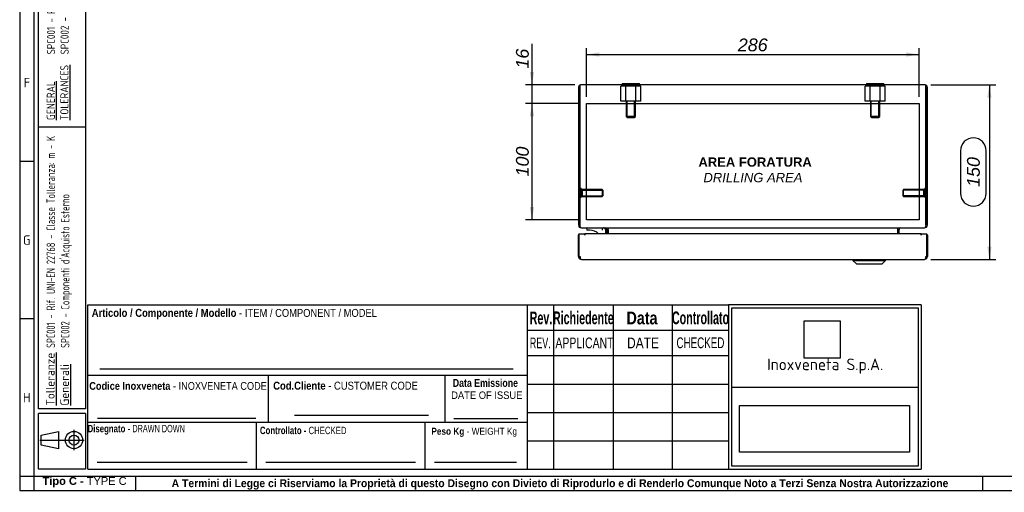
# Model space of a CAD drawing. Extents: x 6 to 412, y 11 to 288.
# Tile 1 of 3: x 6 to 218, y 11 to 112. Entities that reach past the tile are written whole.
import ezdxf
from ezdxf.enums import TextEntityAlignment as Align
from ezdxf.lldxf.tags import DXFTag

# ---------------------------------------------------------------- set-up
doc = ezdxf.new("R2010")
doc.units = 0
doc.layers.get('0').update_dxf_attribs({"linetype": 'CONTINUOUS'})
for name, color, linetype in [('_TRANSLATION', 7, 'CONTINUOUS'), ('AE00417_01', 7, 'CONTINUOUS'), ('AE00907_02', 7, 'CONTINUOUS'), ('C0000000', 7, 'CONTINUOUS'), ('C0000000_04', 7, 'CONTINUOUS'), ('C0000000_05', 7, 'CONTINUOUS'), ('C0000000_29', 7, 'CONTINUOUS'), ('C0000002_93', 7, 'CONTINUOUS'), ('DEFAULT', 7, 'CONTINUOUS'), ('SBAVATURE', 7, 'CONTINUOUS'), ('SERRATURA_CENTR', 7, 'CONTINUOUS')]:
    doc.layers.add(name, color=color, linetype=linetype)
doc.styles.add('SEACAD_ARIAL', font='arial.ttf')
doc.styles.add('SEACAD_ARIAL_NARROW', font='ARIALN.TTF', dxfattribs={"width": 0.8})
doc.styles.add('SEACAD_ARIALB', font='arialbd.ttf', dxfattribs={"width": 0.9})
doc.styles.add('SEACAD_ARIALI', font='ariali.ttf')
doc.styles.add('SEACAD_SOLID_EDGE_ANSI', font='seans.ttf', dxfattribs={"width": 0.9})
doc.styles.add('SEACAD_SOLID_EDGE_ANSIB', font='seansbd.ttf', dxfattribs={"width": 0.9})
tags = doc.linetypes.add('CENTER2', pattern=[28.575, 19.05, -3.175, 3.175, -3.175]).pattern_tags.tags
tags[10:11] = [DXFTag(74, 4), DXFTag(75, 0), DXFTag(340, '0'), DXFTag(46, 0.0), DXFTag(50, 0.0), DXFTag(44, 0.0), DXFTag(45, 0.0)]
tags[8:9] = [DXFTag(74, 4), DXFTag(75, 0), DXFTag(340, '0'), DXFTag(46, 0.0), DXFTag(50, 0.0), DXFTag(44, 0.0), DXFTag(45, 0.0)]
tags[6:7] = [DXFTag(74, 4), DXFTag(75, 0), DXFTag(340, '0'), DXFTag(46, 0.0), DXFTag(50, 0.0), DXFTag(44, 0.0), DXFTag(45, 0.0)]
tags[4:5] = [DXFTag(74, 4), DXFTag(75, 0), DXFTag(340, '0'), DXFTag(46, 0.0), DXFTag(50, 0.0), DXFTag(44, 0.0), DXFTag(45, 0.0)]
tags = doc.linetypes.add('HIDDEN2', pattern=[4.7625, 3.175, -1.5875]).pattern_tags.tags
tags[6:7] = [DXFTag(74, 4), DXFTag(75, 0), DXFTag(340, '0'), DXFTag(46, 0.0), DXFTag(50, 0.0), DXFTag(44, 0.0), DXFTag(45, 0.0)]
tags[4:5] = [DXFTag(74, 4), DXFTag(75, 0), DXFTag(340, '0'), DXFTag(46, 0.0), DXFTag(50, 0.0), DXFTag(44, 0.0), DXFTag(45, 0.0)]
doc.dimstyles.new('ISO', dxfattribs={"dimtxt": 2.75, "dimasz": 2.75, "dimexe": 1.375, "dimexo": 1.375, "dimgap": 0.6875, "dimtad": 1, "dimdec": 1, "dimlfac": 4, "dimtxsty": 'SEACAD_ARIAL', "dimsah": 1, "dimcen": 1.375, "dimadec": 1, "dimazin": 3, "dimtfac": 0.7, "dimtdec": 3, "dimtmove": 0, "dimatfit": 3, "dimtolj": 1})
picture_1 = doc.add_image_def('image1.jpg', size_in_pixel=(55, 57))
picture_2 = doc.add_image_def('image2.bmp', size_in_pixel=(138, 38))

# ---------------------------------------------------------------- blocks, each defined once
blk = doc.blocks.new('SE3')
at = {"layer": 'AE00417_01', "color": 7, "linetype": 'HIDDEN2'}
for p, q in [((126.88, 75.78), (126.63, 75.78)), ((126.88, 75.78), (126.88, 73.91)), ((127.13, 75.59), (127.13, 74.09)), ((131.45, 75.59), (127.13, 75.59)), ((127.13, 75.44), (131.6, 75.44)), ((127.13, 74.25), (131.6, 74.25)), ((127.13, 74.09), (131.45, 74.09)), ((131.45, 75.59), (131.45, 74.09)), ((131.63, 75.41), (131.45, 75.59)), ((131.45, 74.09), (131.63, 74.28)), ((131.63, 74.28), (131.63, 75.41)), ((196.22, 75.59), (196.03, 75.41)), ((196.03, 75.41), (196.03, 74.28)), ((196.03, 74.28), (196.22, 74.09)), ((200.53, 75.44), (196.07, 75.44)), ((200.53, 74.25), (196.07, 74.25)), ((196.22, 74.09), (196.22, 75.59)), ((200.53, 75.59), (196.22, 75.59)), ((196.22, 74.09), (200.53, 74.09)), ((200.53, 74.09), (200.53, 75.59)), ((200.78, 73.91), (200.78, 75.78)), ((201.03, 75.78), (200.78, 75.78)), ((126.63, 73.91), (126.88, 73.91)), ((200.78, 73.91), (201.03, 73.91))]:
    blk.add_line(p, q, dxfattribs=at)
at = {"layer": 'AE00417_01', "color": 7, "linetype": 'CONTINUOUS'}
for p, q in [((126.63, 75.78), (126.63, 75.78)), ((201.03, 75.78), (201.03, 75.78)), ((126.63, 73.91), (126.63, 73.91)), ((201.03, 73.91), (201.03, 73.91))]:
    blk.add_line(p, q, dxfattribs=at)
at = {"layer": 'AE00417_01', "color": 7, "linetype": 'HIDDEN2'}
for centre, start, end in [((127.01, 75.59), 180, 0), ((127.01, 74.09), 0, 180), ((200.66, 75.59), 180, 0), ((200.66, 74.09), 0, 180)]:
    blk.add_arc(centre, 0.125, start, end, dxfattribs=at)
at = {"layer": 'AE00907_02', "color": 7, "linetype": 'CONTINUOUS'}
for centre, start, end in [((127.88, 96.54), 178.0727, 180), ((127.88, 86.61), 180, 181.9273)]:
    blk.add_arc(centre, 1.25, start, end, dxfattribs=at)
at = {"layer": 'C0000000', "color": 7, "linetype": 'HIDDEN2'}
for p, q in [((136.5, 97.79), (135.42, 97.79)), ((135.42, 94.54), (135.42, 97.79)), ((138.67, 97.79), (136.5, 97.79)), ((136.5, 94.54), (136.5, 97.79)), ((139.75, 97.79), (138.67, 97.79)), ((138.67, 94.54), (138.67, 97.79)), ((139.75, 94.54), (139.75, 97.79)), ((136.5, 94.54), (135.42, 94.54)), ((138.67, 94.54), (136.5, 94.54)), ((136.58, 94.54), (136.58, 91.29)), ((136.78, 91.1), (136.78, 94.54)), ((138.39, 91.1), (138.39, 94.54)), ((138.58, 91.29), (138.58, 94.54)), ((139.75, 94.54), (138.67, 94.54)), ((138.58, 91.29), (136.58, 91.29)), ((136.58, 91.29), (136.83, 91.04)), ((136.83, 91.04), (138.33, 91.04)), ((138.33, 91.04), (138.58, 91.29))]:
    blk.add_line(p, q, dxfattribs=at)
at = {"layer": 'C0000000', "color": 7, "linetype": 'CONTINUOUS'}
for p, q in [((135.71, 98.34), (139.46, 98.34)), ((135.71, 98.34), (135.71, 98.09)), ((139.46, 98.09), (139.46, 98.34)), ((128.06, 67.09), (128.06, 67.09)), ((128.78, 66.84), (128.31, 66.84)), ((131.43, 67.34), (131.43, 66.84)), ((132.18, 66.09), (132.18, 66.84))]:
    blk.add_line(p, q, dxfattribs=at)
for centre, radius, start, end in [((128.31, 67.09), 0.25, 90, 180), ((128.31, 67.09), 0.25, 180, 270), ((128.78, 64.09), 2.75, 46.7574, 90)]:
    blk.add_arc(centre, radius, start, end, dxfattribs=at)
blk.add_open_spline([(132.18, 66.84), (132.18, 66.91), (132.17, 66.98), (132.12, 67.1), (132.08, 67.15), (132.01, 67.22), (131.99, 67.24), (131.93, 67.28), (131.9, 67.29), (131.84, 67.32), (131.81, 67.33), (131.75, 67.34), (131.72, 67.34), (131.68, 67.34)], degree=3, knots=[0, 0, 0, 0, 0.25, 0.25, 0.5, 0.5, 0.625, 0.625, 0.75, 0.75, 0.875, 0.875, 1, 1, 1, 1], dxfattribs=at)
at = {"layer": 'C0000000_04', "color": 7, "linetype": 'HIDDEN2'}
for p, q in [((189, 97.79), (187.92, 97.79)), ((187.92, 94.54), (187.92, 97.79)), ((191.17, 97.79), (189, 97.79)), ((189, 94.54), (189, 97.79)), ((192.25, 97.79), (191.17, 97.79)), ((191.17, 94.54), (191.17, 97.79)), ((192.25, 94.54), (192.25, 97.79)), ((189, 94.54), (187.92, 94.54)), ((191.17, 94.54), (189, 94.54)), ((189.08, 94.54), (189.08, 91.29)), ((189.28, 91.1), (189.28, 94.54)), ((190.89, 91.1), (190.89, 94.54)), ((191.08, 91.29), (191.08, 94.54)), ((192.25, 94.54), (191.17, 94.54)), ((191.08, 91.29), (189.08, 91.29)), ((189.08, 91.29), (189.33, 91.04)), ((189.33, 91.04), (190.83, 91.04)), ((190.83, 91.04), (191.08, 91.29))]:
    blk.add_line(p, q, dxfattribs=at)
at = {"layer": 'C0000000_05', "color": 7, "linetype": 'CONTINUOUS'}
for p, q in [((188.21, 98.34), (191.96, 98.34)), ((188.21, 98.34), (188.21, 98.09)), ((191.96, 98.09), (191.96, 98.34))]:
    blk.add_line(p, q, dxfattribs=at)
at = {"layer": 'C0000000_29', "color": 7, "linetype": 'CONTINUOUS'}
for p, q in [((126.33, 61.22), (126.33, 65.79)), ((126.43, 66.09), (127.71, 66.09)), ((126.43, 66.09), (126.43, 61.22)), ((127.71, 66.09), (127.71, 65.79)), ((127.71, 65.79), (127.71, 66.09)), ((199.96, 66.09), (127.71, 66.09)), ((127.71, 65.79), (127.71, 65.79)), ((127.71, 65.79), (127.71, 65.79)), ((199.96, 66.09), (201.23, 66.09)), ((199.96, 66.09), (199.96, 65.79)), ((199.96, 65.79), (199.96, 66.09)), ((199.96, 65.79), (199.96, 65.79)), ((199.96, 65.79), (199.96, 65.79)), ((201.23, 61.22), (201.23, 66.09)), ((201.33, 65.79), (201.33, 61.22)), ((126.43, 61.22), (126.68, 61.22)), ((126.63, 60.69), (126.63, 61.22)), ((126.68, 61.22), (126.68, 60.69)), ((126.96, 60.59), (200.71, 60.59)), ((200.98, 61.22), (200.98, 60.69)), ((200.98, 61.22), (201.23, 61.22)), ((201.03, 60.69), (201.03, 61.22))]:
    blk.add_line(p, q, dxfattribs=at)
for centre, radius, start, end in [((126.63, 65.79), 0.301, 132.1095, 180), ((201.03, 65.79), 0.301, 0, 47.8905), ((126.96, 61.22), 0.625, 180, 238.6677), ((126.96, 61.22), 0.325, 180, 212.2042), ((126.96, 61.22), 0.625, 238.6677, 270), ((200.71, 61.22), 0.625, 270, 301.3323), ((200.71, 61.22), 0.325, 327.7958, 0), ((200.71, 61.22), 0.625, 301.3323, 0)]:
    blk.add_arc(centre, radius, start, end, dxfattribs=at)
for centre, start_param, end_param in [((126.96, 61.22), 2.594742, 3.141593), ((200.71, 61.22), 3.141593, 3.688444)]:
    blk.add_ellipse(centre, major_axis=(0, 0.625), ratio=0.846154, start_param=start_param, end_param=end_param, dxfattribs=at)
at = {"layer": 'C0000002_93', "color": 7, "linetype": 'CONTINUOUS'}
for p, q in [((126.33, 97.47), (126.33, 67.97)), ((126.63, 98), (126.63, 97.47)), ((126.63, 97.47), (126.63, 98)), ((126.63, 97.47), (126.63, 67.97)), ((126.63, 67.97), (126.63, 97.47)), ((200.71, 98.09), (126.96, 98.09)), ((201.03, 98), (201.03, 97.47)), ((201.03, 97.47), (201.03, 98)), ((201.03, 67.97), (201.03, 97.47)), ((201.03, 97.47), (201.03, 67.97)), ((201.33, 67.97), (201.33, 97.47)), ((136.58, 94.09), (136.78, 94.09)), ((138.39, 94.09), (138.58, 94.09)), ((189.08, 94.09), (189.28, 94.09)), ((190.89, 94.09), (191.08, 94.09)), ((128.08, 75.44), (128.08, 75.59)), ((128.08, 74.09), (128.08, 74.25)), ((199.58, 75.59), (199.58, 75.44)), ((199.58, 74.25), (199.58, 74.09)), ((126.96, 67.34), (126.96, 67.34)), ((126.96, 67.34), (200.71, 67.34)), ((132.41, 67.02), (132.41, 66.09)), ((132.71, 67.02), (132.71, 67.34)), ((132.71, 67.02), (132.71, 66.09)), ((132.71, 66.09), (132.71, 67.02)), ((194.96, 67.02), (194.96, 67.34)), ((194.96, 66.09), (194.96, 67.02)), ((194.96, 67.02), (194.96, 66.09)), ((195.26, 66.09), (195.26, 67.02)), ((200.71, 67.34), (200.71, 67.34))]:
    blk.add_line(p, q, dxfattribs=at)
at = {"layer": 'C0000002_93', "color": 7, "linetype": 'CENTER2'}
for p, q in [((128.08, 94.09), (136.58, 94.09)), ((128.08, 75.59), (128.08, 94.09)), ((136.78, 94.09), (138.39, 94.09)), ((138.58, 94.09), (189.08, 94.09)), ((189.28, 94.09), (190.89, 94.09)), ((191.08, 94.09), (199.58, 94.09)), ((199.58, 94.09), (199.58, 75.59)), ((128.08, 74.25), (128.08, 75.44)), ((128.08, 69.09), (128.08, 74.09)), ((199.58, 75.44), (199.58, 74.25)), ((199.58, 74.09), (199.58, 69.09)), ((199.58, 69.09), (128.08, 69.09))]:
    blk.add_line(p, q, dxfattribs=at)
at = {"layer": 'C0000002_93', "color": 7, "linetype": 'CONTINUOUS'}
for centre, radius, start, end in [((126.96, 97.47), 0.625, 121.3323, 180), ((126.96, 97.47), 0.625, 90, 121.3323), ((126.96, 97.47), 0.325, 176.2198, 180), ((200.71, 97.47), 0.625, 58.6677, 90), ((200.71, 97.47), 0.625, 0, 58.6677), ((200.71, 97.47), 0.325, 0, 3.7802), ((126.96, 67.97), 0.625, 180, 270), ((126.96, 67.97), 0.325, 180, 184.425), ((200.71, 67.97), 0.625, 270, 0), ((200.71, 67.97), 0.325, 355.575, 0), ((132.08, 67.02), 0.325, 0, 90), ((132.08, 67.02), 0.625, 0, 31.3323), ((195.58, 67.02), 0.625, 148.6677, 180), ((195.58, 67.02), 0.325, 90, 180)]:
    blk.add_arc(centre, radius, start, end, dxfattribs=at)
for centre, major_axis, ratio, start_param, end_param in [((126.96, 97.47), (0, -0.625), 0.997824, 3.141593, 3.688444), ((200.71, 97.47), (0, -0.625), 0.997824, 2.594742, 3.141593), ((126.96, 67.97), (0, -0.625), 0.52, 4.712389, 6.283185), ((200.71, 67.97), (0, 0.625), 0.52, 3.141593, 4.712389)]:
    blk.add_ellipse(centre, major_axis=major_axis, ratio=ratio, start_param=start_param, end_param=end_param, dxfattribs=at)
at = {"layer": 'SERRATURA_CENTR', "color": 7, "linetype": 'CONTINUOUS'}
for p, q in [((185.33, 60.59), (185.33, 60.34)), ((185.33, 60.34), (192.33, 60.34)), ((185.33, 60.34), (186.08, 59.59)), ((186.08, 59.59), (191.58, 59.59)), ((191.58, 59.59), (192.33, 60.34)), ((192.33, 60.34), (192.33, 60.59))]:
    blk.add_line(p, q, dxfattribs=at)
blk = doc.blocks.new('DMBLK342')
at = {"layer": '_TRANSLATION', "linetype": 'CONTINUOUS'}
for points in [[(115.88, 100.84), (116.34, 98.09), (116.8, 100.84)], [(115.88, 91.34), (116.8, 91.34), (116.34, 94.09)]]:
    blk.add_hatch(color=7, dxfattribs=at).paths.add_polyline_path(points)
at = {"layer": '_TRANSLATION', "color": 7, "linetype": 'CONTINUOUS'}
for p, q in [((116.34, 106.86), (116.34, 88.59)), ((125.58, 98.09), (114.97, 98.09)), ((126.71, 94.09), (114.97, 94.09))]:
    blk.add_line(p, q, dxfattribs=at)
at = {"layer": '_TRANSLATION', "color": 7, "linetype": 'CONTINUOUS', "style": 'SEACAD_ARIALI'}
blk.add_text('16', height=2.75, rotation=90, dxfattribs=at).set_placement((112.9, 101.56), align=Align.TOP_LEFT)
blk = doc.blocks.new('DMBLK354')
at = {"layer": '_TRANSLATION', "linetype": 'CONTINUOUS'}
for points in [[(115.88, 91.34), (116.8, 91.34), (116.34, 94.09)], [(115.88, 71.84), (116.34, 69.09), (116.8, 71.84)]]:
    blk.add_hatch(color=7, dxfattribs=at).paths.add_polyline_path(points)
at = {"layer": '_TRANSLATION', "color": 7, "linetype": 'CONTINUOUS'}
for p, q in [((126.71, 94.09), (114.97, 94.09)), ((116.34, 94.09), (116.34, 69.09)), ((126.71, 69.09), (114.97, 69.09))]:
    blk.add_line(p, q, dxfattribs=at)
at = {"layer": '_TRANSLATION', "color": 7, "linetype": 'CONTINUOUS', "style": 'SEACAD_ARIALI'}
blk.add_text('100', height=2.75, rotation=90, dxfattribs=at).set_placement((112.9, 78.39), align=Align.TOP_LEFT)
blk = doc.blocks.new('DMBLK355')
at = {"layer": '_TRANSLATION', "linetype": 'CONTINUOUS'}
for points in [[(130.83, 105.04), (128.08, 104.58), (130.83, 104.12)], [(196.83, 105.04), (196.83, 104.12), (199.58, 104.58)]]:
    blk.add_hatch(color=7, dxfattribs=at).paths.add_polyline_path(points)
at = {"layer": '_TRANSLATION', "color": 7, "linetype": 'CONTINUOUS'}
for p, q in [((128.08, 95.47), (128.08, 105.96)), ((199.58, 95.47), (199.58, 105.96)), ((128.08, 104.58), (199.58, 104.58))]:
    blk.add_line(p, q, dxfattribs=at)
at = {"layer": '_TRANSLATION', "color": 7, "linetype": 'CONTINUOUS', "style": 'SEACAD_ARIALI'}
blk.add_text('286', height=2.75, dxfattribs=at).set_placement((160.59, 108.02), align=Align.TOP_LEFT)
blk = doc.blocks.new('DMBLK358')
at = {"layer": '_TRANSLATION', "linetype": 'CONTINUOUS'}
for points in [[(215.11, 95.34), (214.65, 98.09), (214.19, 95.34)], [(215.11, 63.34), (214.19, 63.34), (214.65, 60.59)]]:
    blk.add_hatch(color=7, dxfattribs=at).paths.add_polyline_path(points)
at = {"layer": '_TRANSLATION', "color": 7, "linetype": 'CONTINUOUS'}
for p, q in [((202.08, 98.09), (216.03, 98.09)), ((214.65, 98.09), (214.65, 60.59)), ((208.46, 83.93), (208.46, 74.76)), ((213.96, 74.76), (213.96, 83.93)), ((202.08, 60.59), (216.03, 60.59))]:
    blk.add_line(p, q, dxfattribs=at)
for centre, start, end in [((211.21, 83.93), 0, 180), ((211.21, 74.76), 180, 0)]:
    blk.add_arc(centre, 2.75, start, end, dxfattribs=at)
at = {"layer": '_TRANSLATION', "color": 7, "linetype": 'CONTINUOUS', "style": 'SEACAD_ARIALI'}
blk.add_text('150', height=2.75, rotation=90, dxfattribs=at).set_placement((209.84, 76.14), align=Align.TOP_LEFT)

msp = doc.modelspace()

# ---------------------------------------------------------------- linework, layer by layer
at = {"color": 7, "linetype": 'CONTINUOUS'}
for p, q in [((6.234, 287.588), (6.234, 10.959)), ((9.263, 81.632), (6.234, 81.632)), ((115.363, 15.502), (115.363, 50.84)), ((9.263, 47.809), (6.234, 47.809)), ((20.873, 35.694), (115.363, 35.694)), ((20.873, 25.598), (115.363, 25.598)), ((57.113, 15.502), (57.113, 25.598)), ((65.314, 27.113), (94.088, 27.113)), ((93.363, 15.502), (93.363, 25.598)), ((99.513, 26.42), (113.323, 26.42)), ((17.907, 19.617), (17.907, 23.942)), ((10.566, 21.779), (20.069, 21.779)), ((22.892, 17.017), (55.1, 17.017)), ((59.132, 17.017), (91.339, 17.017)), ((95.372, 17.017), (113.05, 17.017)), ((31.194, 10.954), (31.194, 13.983)), ((213.272, 10.954), (213.272, 13.983)), ((6.234, 10.959), (412.092, 10.959))]:
    msp.add_line(p, q, dxfattribs=at)
msp.add_lwpolyline([(14.582, 19.926), (10.875, 20.698), (10.875, 22.86), (14.582, 23.633), (14.582, 19.926)], dxfattribs=at)
for radius in [1.854, 1.081]:
    msp.add_circle((17.907, 21.779), radius, dxfattribs=at)
at = {"layer": 'DEFAULT', "color": 7, "linetype": 'CONTINUOUS'}
for p, q in [((9.263, 287.588), (9.263, 10.959)), ((10.273, 28.5), (10.273, 283.045)), ((20.369, 283.045), (20.369, 28.5)), ((20.369, 89), (10.273, 89)), ((20.873, 15.502), (20.873, 50.84)), ((20.873, 50.84), (115.363, 50.84)), ((115.366, 50.84), (158.566, 50.84)), ((120.966, 50.84), (120.966, 15.502)), ((133.766, 50.84), (133.766, 15.502)), ((146.466, 50.84), (146.466, 15.502)), ((199.966, 50.84), (158.564, 50.84)), ((158.566, 50.84), (158.566, 15.502)), ((199.966, 50.84), (199.966, 15.502)), ((159.267, 50.176), (199.367, 50.176)), ((159.267, 16.162), (159.267, 50.176)), ((199.367, 50.176), (199.367, 16.162)), ((115.366, 45.352), (158.566, 45.352)), ((115.366, 39.902), (158.566, 39.902)), ((59.713, 25.598), (59.713, 35.694)), ((97.713, 25.598), (97.713, 35.694)), ((115.366, 33.802), (158.566, 33.802)), ((159.267, 33.171), (199.367, 33.171)), ((20.369, 28.5), (10.273, 28.5)), ((115.366, 27.702), (158.566, 27.702)), ((20.369, 27.5), (10.273, 27.5)), ((10.273, 15.5), (10.273, 27.5)), ((20.369, 27.5), (20.369, 15.5)), ((115.366, 21.602), (158.566, 21.602)), ((20.369, 15.5), (10.273, 15.5)), ((20.873, 15.502), (115.363, 15.502)), ((115.366, 15.502), (158.566, 15.502)), ((158.564, 15.502), (199.966, 15.502)), ((199.367, 16.162), (159.267, 16.162)), ((6.234, 13.988), (412.092, 13.988))]:
    msp.add_line(p, q, dxfattribs=at)
at = {"layer": 'SBAVATURE', "color": 7, "linetype": 'CONTINUOUS'}
for p, q in [((23.432, 37.088), (112.266, 37.088)), ((22.968, 26.474), (56.974, 26.474))]:
    msp.add_line(p, q, dxfattribs=at)

# ---------------------------------------------------------------- block references
at = {"layer": '_TRANSLATION'}
msp.add_blockref('SE3', (0, 0), dxfattribs=at)

# ---------------------------------------------------------------- texts
at = {"attachment_point": 1, "rotation": 90}
for s, insert, char_height, width in [('{\\fSolid Edge ANSI|b0|i0|c0|p34;\\W0.84600x;\\C7;SPC001 - REFERENCE UNI-EN 22768 - TOLERANCE CLASS: m - K}\\P{\\fSolid Edge ANSI|b0|i0|c0|p34;\\W0.84600x;\\C7;SPC002 - }{\\fSolid Edge ANSI|b0|i0|c0|p34;\\W0.94000x;\\C7;EXTERNALLY PURCHASED COMPONENTS}', (12.101, 104.605), 1.75, 56.68133), ('{\\fSolid Edge ANSI|b1|i0|c0|p34;\\L\\C7;Tolleranze}\\P{\\fSolid Edge ANSI|b1|i0|c0|p34;\\L\\C7;Generali}', (11.89, 29.169), 1.85, 10.93945)]:
    msp.add_mtext(s, dxfattribs=dict(at, insert=insert, char_height=char_height, width=width))
for s, insert, char_height, width, style in [('{\\fSolid Edge ANSI|b0|i0|c0|p34;\\L\\C7;GENERAL}\\P{\\fSolid Edge ANSI|b0|i0|c0|p34;\\L\\C7;TOLERANCES}\\P', (12.048, 90.485), 1.75, 12.63203, 'SEACAD_SOLID_EDGE_ANSI'), ("{\\fSolid Edge ANSI|b1|i0|c0|p34;\\W0.82000x;\\C7;SPC001 - Rif. UNI-EN 22768 - Classe Tolleranza: m - K}\\P{\\fSolid Edge ANSI|b1|i0|c0|p34;\\W0.82000x;\\C7;SPC002 - Componenti d'Acquisto Esterno}", (12, 41.571), 1.85, 46.58795, 'SEACAD_SOLID_EDGE_ANSIB')]:
    msp.add_mtext(s, dxfattribs=dict(at, insert=insert, char_height=char_height, width=width, style=style))
for s, insert, char_height, width, attachment_point in [('{\\fSolid Edge ANSI|b0||i0||c0|p34;\\C7;\\H2.019192;\\W1.;F}', (7.783, 97.538), 2.01919, 2.2716, 8), ('{\\fSolid Edge ANSI|b0||i0||c0|p34;\\C7;\\H2.019192;\\W1.;G}', (7.757, 63.716), 2.01919, 2.5871, 8), ('{\\fSolid Edge ANSI|b0||i0||c0|p34;\\C7;\\H2.5;\\W1.;Inoxveneta S.p.A.}', (179.366, 37.657), 2.5, 38.9068, 5), ('{\\fSolid Edge ANSI|b0||i0||c0|p34;\\C7;\\H2.019192;\\W1.;H}', (7.759, 29.895), 2.01919, 2.7133, 8), ('{\\fArial|b1||i0||c0|p34;\\C7;\\H1.7;\\W1.;Tipo C - }{\\fArial|b0||i0||c0|p34;\\C7;\\H1.7;\\W1.;TYPE C}', (20.186, 11.634), 1.7, 18.15868, 8), ('{\\fArial|b1||i0||c0|p34;\\C7;\\H1.7;\\W0.94;A Termini di Legge ci Riserviamo la Proprietà di questo Disegno con Divieto di Riprodurlo e di Renderlo Comunque Noto a Terzi Senza Nostra Autorizzazione}', (122.366, 11.137), 1.7, 175.01141, 8)]:
    msp.add_mtext(s, dxfattribs=dict(insert=insert, char_height=char_height, width=width, attachment_point=attachment_point))
for s, insert, char_height, width, attachment_point, style in [('{\\fArial|b1||i0||c0|p34;\\C7;\\H1.7163132;\\W0.846;Articolo / Componente / Modello}{\\fArial|b0||i0||c0|p34;\\C7;\\H1.7163132;\\W0.846; - ITEM}{\\fArial|b0||i0||c0|p34;\\C7;\\H1.7;\\W0.846; / COMPONENT / MODEL}', (21.72, 47.719), 1.716313, 61.3875, 7, 'SEACAD_ARIAL'), ('{\\fArial|b1||i0||c0|p34;\\C7;\\H2.75;\\W0.6;Rev.}', (118.275, 46.597), 2.75, 4.50348, 8, 'SEACAD_ARIALB'), ('{\\fArial|b1||i0||c0|p34;\\C7;\\H2.75;\\W0.6;Richiedente}', (127.374, 46.608), 2.75, 12.23036, 8, 'SEACAD_ARIALB'), ('{\\fArial|b1||i0||c0|p34;\\C7;\\H2.75;\\W0.8;Data}', (139.989, 46.585), 2.75, 6.78265, 8, 'SEACAD_ARIALB'), ('{\\fArial|b1||i0||c0|p34;\\C7;\\H2.75;\\W0.6;Controllato}', (152.564, 46.608), 2.75, 11.31616, 8, 'SEACAD_ARIALB'), ('{\\fArial|b0||i0||c0|p34;\\C7;\\H2.3;\\W0.6;REV.}', (118.125, 41.484), 2.3, 5.04266, 8, 'SEACAD_ARIAL'), ('{\\fArial|b0||i0||c0|p34;\\C7;\\H2.3;\\W0.7;APPLICANT}', (121.375, 41.459), 2.3, 12.12989, 7, 'SEACAD_ARIAL'), ('{\\fArial|b0||i0||c0|p34;\\C7;\\H2.3;\\W0.8;DATE}', (140.209, 41.484), 2.3, 7.08597, 8, 'SEACAD_ARIAL'), ('{\\fArial Narrow|b0||i0||c0|p34;\\C7;\\H2.3;\\W0.8;CHECKED}', (152.548, 41.483), 2.3, 10.75184, 8, 'SEACAD_ARIAL_NARROW'), ('{\\fArial|b1||i0||c0|p34;\\C7;\\H1.67;\\W0.846;Codice Inoxveneta}{\\fArial|b0||i0||c0|p34;\\C7;\\H1.67;\\W0.846; - INOXVENETA CODE}', (21.196, 32.543), 1.67, 38.23236, 7, 'SEACAD_ARIAL'), ('{\\fArial|b1||i0||c0|p34;\\C7;\\H1.7163132;\\W0.846;Cod.Cliente}{\\fArial|b0||i0||c0|p34;\\C7;\\H1.7163132;\\W0.846; - CUSTOMER CODE}', (60.714, 32.572), 1.716313, 31.52647, 7, 'SEACAD_ARIAL'), ('{\\fArial|b1||i0||c0|p34;\\C7;\\H1.7;\\W0.792;Data Emissione}', (99.324, 33.173), 1.7, 14.35739, 7, 'SEACAD_ARIALB'), ('{\\fArial|b0||i0||c0|p34;\\C7;\\H1.6;\\W0.9;DATE OF ISSUE}', (98.978, 30.59), 1.6, 15.11655, 7, 'SEACAD_ARIAL'), ('{\\fArial|b1||i0||c0|p34;\\C7;\\H1.6;\\W0.752;Disegnato - }{\\fArial Narrow|b0||i0||c0|p34;\\C7;\\H1.5875;\\W0.752;\\T1.;DRAWN DOWN}', (31.284, 22.95), 1.6, 19.88117, 8, 'SEACAD_ARIAL_NARROW'), ('{\\fArial|b1||i0||c0|p34;\\C7;\\H1.6;\\W0.752;Controllato - }{\\fArial|b0||i0||c0|p34;\\C7;\\H1.5875;\\W0.752;\\T1.;CHECKED}{\\fArial|b1||i0||c0|p34;\\C7;\\H1.6;\\W0.752; }', (67.172, 23.026), 1.6, 18.83287, 8, 'SEACAD_ARIALB'), ('{\\fArial|b1||i0||c0|p34;\\C7;\\H1.5;\\W0.846;Peso Kg}{\\fArial|b0||i0||c0|p34;\\C7;\\H1.5;\\W0.846; - WEIGHT Kg}', (94.712, 22.459), 1.5, 18.73278, 7, 'SEACAD_ARIAL')]:
    msp.add_mtext(s, dxfattribs=dict(insert=insert, char_height=char_height, width=width, attachment_point=attachment_point, style=style))
at = {"layer": '_TRANSLATION', "insert": (163.834, 79.806), "char_height": 2.4, "width": 27.97083, "attachment_point": 5}
msp.add_mtext('{\\fArial|b0||i0||c0|p34;\\C7;\\H2.4;\\W1.; }{\\fArial|b1||i0||c0|p34;\\C7;\\H2.;\\W1.;AREA FORATURA \\P}{\\fArial|b0||i1||c0|p34;\\C7;\\H2.;\\W1.;DRILLING AREA}', dxfattribs=at)

# ---------------------------------------------------------------- dimensions: what is measured, and where the dimension line sits
at = {"layer": '_TRANSLATION', "color": 7, "linetype": 'CONTINUOUS'}
for base, p1, p2, angle, picture, middle, dimtype in [((128.084, 104.582), (128.084, 94.095), (199.584, 94.095), 0, 'DMBLK355', (163.834, 104.582), 161), ((116.341, 94.095), (126.959, 98.095), (128.084, 94.095), 90, 'DMBLK342', (116.341, 100.593), 160), ((214.651, 98.095), (200.709, 98.095), (200.708, 60.595), 269.99921, 'DMBLK358', (214.651, 79.345), 161), ((116.341, 94.095), (128.084, 94.095), (128.084, 69.095), 270, 'DMBLK354', (116.341, 81.595), 161)]:
    dim = msp.add_linear_dim(base=base, p1=p1, p2=p2, angle=angle, text='\\A1;<>', dimstyle='ISO', override={"dimtmove": 0, "dimtolj": 0}, dxfattribs=at)
    dim.commit()
    dim.dimension.update_dxf_attribs({"geometry": picture, "text_midpoint": middle, "dimtype": dimtype})

# ---------------------------------------------------------------- pictures from other files: only their frames are drawn
image = msp.add_image(picture_1, insert=(174.862, 39.378), size_in_units=(7.719, 8), rotation=0)
image.dxf.flags = 7
image = msp.add_image(picture_2, insert=(160.965, 19.172), size_in_units=(36.512, 10.054))
image.dxf.flags = 7

doc.saveas('drawing.dxf')
